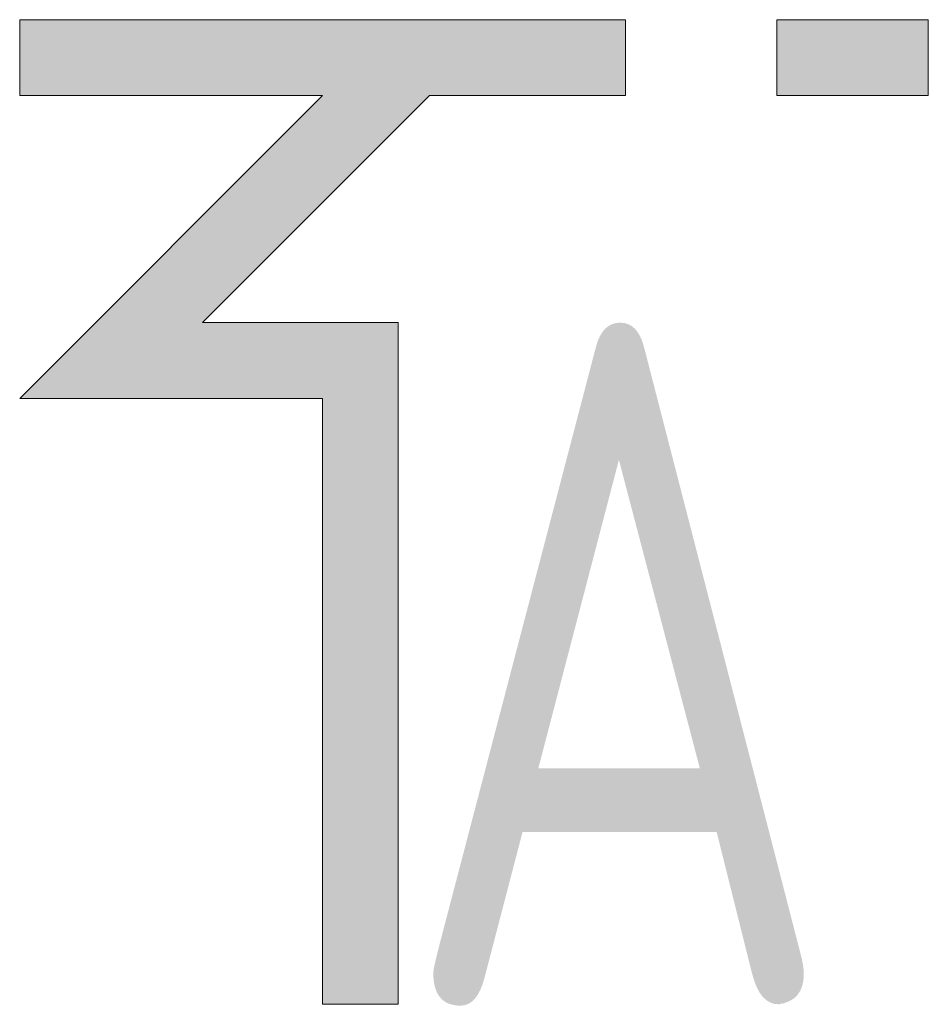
# Model space of a CAD drawing. Header units: millimetres. Extents: x 15940 to 92175, y -24684 to 227664.
# Tile 113 of 132: x 49429 to 49696, y 195495 to 195784. Entities that reach past the tile are written whole.
import ezdxf
from ezdxf.enums import TextEntityAlignment as Align

# ---------------------------------------------------------------- set-up
doc = ezdxf.new("R2010")
doc.units = ezdxf.units.MM
doc.header["$LTSCALE"] = 0.05
doc.layers.add('VZT_50 POPIS - OBECNE', color=7, linetype='Continuous', lineweight=13)
doc.styles.add('EVORA_125', font='isocp.shx', dxfattribs={"width": 0.6, "height": 125})

msp = doc.modelspace()

# ---------------------------------------------------------------- hatches: boundary and pattern name
at = {"layer": 'VZT_50 POPIS - OBECNE'}
h = msp.add_hatch(color=256, dxfattribs=at)
h.dxf.hatch_style = 1
h.paths.add_polyline_path([(49540, 195495.49), (49517.78, 195495.49), (49517.78, 195673.27), (49428.89, 195673.27), (49517.78, 195762.15), (49428.89, 195762.15), (49428.89, 195784.38), (49606.67, 195784.38), (49606.67, 195762.15), (49549.21, 195762.15), (49482.54, 195695.49), (49540, 195695.49)])
h.paths.add_polyline_path([(49695.56, 195762.15), (49651.11, 195762.15), (49651.11, 195784.38), (49695.56, 195784.38)])

# ---------------------------------------------------------------- linework, layer by layer
for points in [[(49517.78, 195495.49), (49540, 195495.49), (49540, 195695.49), (49482.54, 195695.49), (49549.21, 195762.15), (49606.67, 195762.15), (49606.67, 195784.38), (49428.89, 195784.38), (49428.89, 195762.15)], [(49651.11, 195762.15), (49695.56, 195762.15), (49695.56, 195784.38), (49651.11, 195784.38), (49651.11, 195762.15)], [(49428.89, 195762.15), (49517.78, 195762.15)], [(49517.78, 195762.15), (49428.89, 195673.27), (49517.78, 195673.27), (49517.78, 195495.49)]]:
    msp.add_lwpolyline(points, dxfattribs=at)

# ---------------------------------------------------------------- texts
at = {"layer": 'VZT_50 POPIS - OBECNE', "style": 'EVORA_125', "width": 0.8}
msp.add_attdef('A', text='A', height=200, dxfattribs=at).set_placement((49540, 195435.49), align=Align.BOTTOM_LEFT)

doc.saveas('drawing.dxf')
